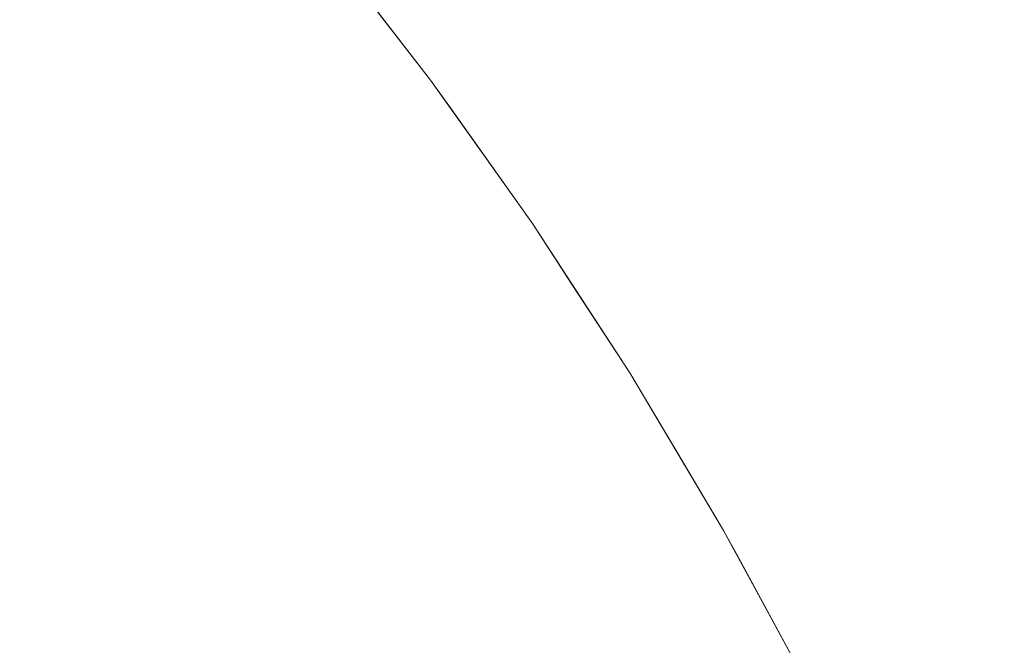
# Model space of a CAD drawing. Header units: centimetres. Extents: x -21.6 to 22.7, y 3.4 to 5.2.
# Tile 159 of 256: x -6.7392 to -6.7174, y 5.1542 to 5.1681. Entities that reach past the tile are written whole.
import ezdxf

# ---------------------------------------------------------------- set-up
doc = ezdxf.new("R2010")
doc.units = ezdxf.units.CM
doc.header["$LTSCALE"] = 2.54
doc.layers.add('Lucido design-1', color=7, linetype='Continuous')

# ---------------------------------------------------------------- blocks, each defined once
blk = doc.blocks.new('Gruppo-4-1')
at = {"color": 7, "linetype": 'Continuous', "lineweight": 9}
for points, invisible_edges in [([(22.630348, 5.170923, -1872.244803), (-21.503423, 5.170923, -1872.244803), (-21.503423, 5.167771, -1872.241786), (22.630348, 5.167771, -1872.241786)], 5), ([(-6.738514, 5.17023, -1872.946019), (-6.736965, 5.168464, -1872.946019), (-6.737528, 5.167767, -1872.948903), (-6.739062, 5.169515, -1872.948903)], 15), ([(-6.734465, 5.167847, -1872.940129), (-6.735985, 5.169675, -1872.940129), (-6.735572, 5.170186, -1872.93713), (-6.734041, 5.168345, -1872.93713)], 15), ([(-6.732663, 5.16996, -1872.918638), (-6.731154, 5.168048, -1872.918638), (-6.731244, 5.167948, -1872.921758), (-6.73275, 5.169858, -1872.921758)], 15), ([(-6.731154, 5.168048, -1872.918638), (-6.732663, 5.16996, -1872.918638), (-6.732438, 5.169752, -1872.915514)], 11), ([(-6.73275, 5.169858, -1872.921758), (-6.731244, 5.167948, -1872.921758), (-6.731392, 5.167783, -1872.924868), (-6.732895, 5.169688, -1872.924868)], 15), ([(-6.732438, 5.169752, -1872.915514), (-6.732438, 5.169752, -1872.715514), (-6.730099, 5.166721, -1872.715514), (-6.730099, 5.166721, -1872.915514)], 5), ([(-6.731073, 5.168081, -1872.71156), (-6.730099, 5.166721, -1872.715514), (-6.732438, 5.169752, -1872.715514)], 9), ([(-6.732438, 5.169752, -1872.915514), (-6.730099, 5.166721, -1872.915514), (-6.731154, 5.168048, -1872.918638)], 10), ([(-6.739062, 5.169515, -1872.948903), (-6.737528, 5.167767, -1872.948903), (-6.738139, 5.167012, -1872.95174), (-6.739656, 5.168741, -1872.95174)], 15), ([(-6.734942, 5.167288, -1872.943094), (-6.73645, 5.169101, -1872.943094), (-6.735985, 5.169675, -1872.940129), (-6.734465, 5.167847, -1872.940129)], 15), ([(-6.732895, 5.169688, -1872.924868), (-6.731392, 5.167783, -1872.924868), (-6.7316, 5.167553, -1872.927965), (-6.733097, 5.169451, -1872.927965)], 15), ([(-6.733097, 5.169451, -1872.927965), (-6.7316, 5.167553, -1872.927965), (-6.731865, 5.167257, -1872.931044), (-6.733356, 5.169148, -1872.931044)], 15), ([(-6.735471, 5.166668, -1872.946019), (-6.736965, 5.168464, -1872.946019), (-6.73645, 5.169101, -1872.943094), (-6.734942, 5.167288, -1872.943094)], 15), ([(-6.733356, 5.169148, -1872.931044), (-6.731865, 5.167257, -1872.931044), (-6.732188, 5.166898, -1872.934101), (-6.733671, 5.168778, -1872.934101)], 15), ([(-6.739656, 5.168741, -1872.95174), (-6.738139, 5.167012, -1872.95174), (-6.738795, 5.1662, -1872.954529), (-6.740294, 5.167908, -1872.954529)], 15), ([(-6.733671, 5.168778, -1872.934101), (-6.732188, 5.166898, -1872.934101), (-6.732568, 5.166476, -1872.93713), (-6.734041, 5.168345, -1872.93713)], 15), ([(-6.73605, 5.16599, -1872.948903), (-6.737528, 5.167767, -1872.948903), (-6.736965, 5.168464, -1872.946019), (-6.735471, 5.166668, -1872.946019)], 15), ([(-6.734041, 5.168345, -1872.93713), (-6.732568, 5.166476, -1872.93713), (-6.733003, 5.165993, -1872.940129), (-6.734465, 5.167847, -1872.940129)], 15), ([(-6.729796, 5.166014, -1872.921758), (-6.731244, 5.167948, -1872.921758), (-6.731154, 5.168048, -1872.918638), (-6.729705, 5.166111, -1872.918638)], 15), ([(-6.729705, 5.166111, -1872.918638), (-6.731154, 5.168048, -1872.918638), (-6.730099, 5.166721, -1872.915514)], 11), ([(-6.731073, 5.168081, -1872.71156), (-6.730919, 5.168081, -1872.707612), (-6.729472, 5.166143, -1872.707721), (-6.729624, 5.166143, -1872.711615)], 15), ([(-6.729624, 5.166143, -1872.711615), (-6.730099, 5.166721, -1872.715514), (-6.731073, 5.168081, -1872.71156)], 11), ([(-6.729219, 5.166143, -1872.703839), (-6.729472, 5.166143, -1872.707721), (-6.730919, 5.168081, -1872.707612), (-6.730663, 5.168081, -1872.703675)], 15), ([(-6.730663, 5.168081, -1872.703675), (-6.730306, 5.168081, -1872.699756), (-6.728867, 5.166143, -1872.699973), (-6.729219, 5.166143, -1872.703839)], 15), ([(-6.728416, 5.166143, -1872.69613), (-6.728867, 5.166143, -1872.699973), (-6.730306, 5.168081, -1872.699756), (-6.729848, 5.168081, -1872.695859)], 15), ([(-6.729848, 5.168081, -1872.695859), (-6.729292, 5.168081, -1872.691991), (-6.727867, 5.166143, -1872.692316), (-6.728416, 5.166143, -1872.69613)], 15), ([(-6.727222, 5.166143, -1872.688534), (-6.727867, 5.166143, -1872.692316), (-6.729292, 5.168081, -1872.691991), (-6.728638, 5.168081, -1872.688157)], 15), ([(-6.728638, 5.168081, -1872.688157), (-6.727888, 5.168081, -1872.684361), (-6.726482, 5.166143, -1872.684791), (-6.727222, 5.166143, -1872.688534)], 15), ([(-6.725651, 5.166143, -1872.681091), (-6.726482, 5.166143, -1872.684791), (-6.727888, 5.168081, -1872.684361), (-6.727045, 5.168081, -1872.68061)], 15), ([(-6.727045, 5.168081, -1872.68061), (-6.726111, 5.168081, -1872.676907), (-6.72473, 5.166143, -1872.67744), (-6.725651, 5.166143, -1872.681091)], 15), ([(-6.723721, 5.166143, -1872.673841), (-6.72473, 5.166143, -1872.67744), (-6.726111, 5.168081, -1872.676907), (-6.725088, 5.168081, -1872.673258)], 15), ([(-6.725088, 5.168081, -1872.673258), (-6.72398, 5.168081, -1872.669667), (-6.722628, 5.166143, -1872.670299), (-6.723721, 5.166143, -1872.673841)], 15), ([(-6.721453, 5.166143, -1872.666818), (-6.722628, 5.166143, -1872.670299), (-6.72398, 5.168081, -1872.669667), (-6.722788, 5.168081, -1872.666137)], 15), ([(-6.722788, 5.168081, -1872.666137), (-6.721517, 5.168081, -1872.662674), (-6.7202, 5.166143, -1872.663402), (-6.721453, 5.166143, -1872.666818)], 15), ([(-6.718871, 5.166143, -1872.660055), (-6.7202, 5.166143, -1872.663402), (-6.721517, 5.168081, -1872.662674), (-6.72017, 5.168081, -1872.659279)], 15), ([(-6.72017, 5.168081, -1872.659279), (-6.718749, 5.168081, -1872.655958), (-6.71747, 5.166143, -1872.656779), (-6.718871, 5.166143, -1872.660055)], 15), ([(-6.716, 5.166143, -1872.653577), (-6.71747, 5.166143, -1872.656779), (-6.718749, 5.168081, -1872.655958), (-6.717259, 5.168081, -1872.652712)], 15), ([(22.630348, 5.167771, -1872.241786), (-21.503423, 5.167771, -1872.241786), (-21.503423, 5.164491, -1872.23891), (22.630348, 5.164491, -1872.23891)], 5), ([(-6.740294, 5.167908, -1872.954529), (-6.738795, 5.1662, -1872.954529), (-6.739496, 5.165334, -1872.957266), (-6.740974, 5.16702, -1872.957266)], 15), ([(-6.736677, 5.165254, -1872.95174), (-6.738139, 5.167012, -1872.95174), (-6.737528, 5.167767, -1872.948903), (-6.73605, 5.16599, -1872.948903)], 15), ([(-6.734465, 5.167847, -1872.940129), (-6.733003, 5.165993, -1872.940129), (-6.733492, 5.165449, -1872.943094), (-6.734942, 5.167288, -1872.943094)], 15), ([(-6.730161, 5.16563, -1872.927965), (-6.7316, 5.167553, -1872.927965), (-6.731392, 5.167783, -1872.924868), (-6.729948, 5.165854, -1872.924868)], 15), ([(-6.729948, 5.165854, -1872.924868), (-6.731392, 5.167783, -1872.924868), (-6.731244, 5.167948, -1872.921758), (-6.729796, 5.166014, -1872.921758)], 15), ([(-6.730433, 5.165343, -1872.931044), (-6.731865, 5.167257, -1872.931044), (-6.7316, 5.167553, -1872.927965), (-6.730161, 5.16563, -1872.927965)], 15), ([(-6.734942, 5.167288, -1872.943094), (-6.733492, 5.165449, -1872.943094), (-6.734034, 5.164846, -1872.946019), (-6.735471, 5.166668, -1872.946019)], 15), ([(-6.730763, 5.164994, -1872.934101), (-6.732188, 5.166898, -1872.934101), (-6.731865, 5.167257, -1872.931044), (-6.730433, 5.165343, -1872.931044)], 15), ([(-6.737351, 5.164464, -1872.954529), (-6.738795, 5.1662, -1872.954529), (-6.738139, 5.167012, -1872.95174), (-6.736677, 5.165254, -1872.95174)], 15), ([(-6.731152, 5.164584, -1872.93713), (-6.732568, 5.166476, -1872.93713), (-6.732188, 5.166898, -1872.934101), (-6.730763, 5.164994, -1872.934101)], 15), ([(-6.735471, 5.166668, -1872.946019), (-6.734034, 5.164846, -1872.946019), (-6.734627, 5.164186, -1872.948903), (-6.73605, 5.16599, -1872.948903)], 15), ([(-6.730099, 5.166721, -1872.715514), (-6.727836, 5.163531, -1872.715514), (-6.727836, 5.163531, -1872.915514), (-6.729684, 5.166136, -1872.915514)], 10), ([(-6.729684, 5.166136, -1872.915514), (-6.730099, 5.166721, -1872.915514), (-6.730099, 5.166721, -1872.715514)], 10), ([(-6.728233, 5.164183, -1872.711667), (-6.727836, 5.163531, -1872.715514), (-6.730099, 5.166721, -1872.715514), (-6.729624, 5.166143, -1872.711615)], 13), ([(-6.730099, 5.166721, -1872.915514), (-6.729684, 5.166136, -1872.915514), (-6.729705, 5.166111, -1872.918638)], 10), ([(-6.731597, 5.164114, -1872.940129), (-6.733003, 5.165993, -1872.940129), (-6.732568, 5.166476, -1872.93713), (-6.731152, 5.164584, -1872.93713)], 15), ([(-6.738071, 5.163621, -1872.957266), (-6.739496, 5.165334, -1872.957266), (-6.738795, 5.1662, -1872.954529), (-6.737351, 5.164464, -1872.954529)], 15), ([(-6.73605, 5.16599, -1872.948903), (-6.734627, 5.164186, -1872.948903), (-6.735271, 5.163471, -1872.95174), (-6.736677, 5.165254, -1872.95174)], 15), ([(-6.732098, 5.163586, -1872.943094), (-6.733492, 5.165449, -1872.943094), (-6.733003, 5.165993, -1872.940129), (-6.731597, 5.164114, -1872.940129)], 15), ([(-6.729796, 5.166014, -1872.921758), (-6.728408, 5.164058, -1872.921758), (-6.728563, 5.163903, -1872.924868), (-6.729948, 5.165854, -1872.924868)], 15), ([(-6.729705, 5.166111, -1872.918638), (-6.728314, 5.164152, -1872.918638), (-6.728408, 5.164058, -1872.921758), (-6.729796, 5.166014, -1872.921758)], 15), ([(-6.729684, 5.166136, -1872.915514), (-6.727836, 5.163531, -1872.915514), (-6.728314, 5.164152, -1872.918638), (-6.729705, 5.166111, -1872.918638)], 14), ([(-6.729624, 5.166143, -1872.711615), (-6.729472, 5.166143, -1872.707721), (-6.728083, 5.164183, -1872.707825), (-6.728233, 5.164183, -1872.711667)], 15), ([(-6.727834, 5.164183, -1872.703995), (-6.728083, 5.164183, -1872.707825), (-6.729472, 5.166143, -1872.707721), (-6.729219, 5.166143, -1872.703839)], 15), ([(-6.729219, 5.166143, -1872.703839), (-6.728867, 5.166143, -1872.699973), (-6.727486, 5.164183, -1872.700182), (-6.727834, 5.164183, -1872.703995)], 15), ([(-6.727041, 5.164183, -1872.69639), (-6.727486, 5.164183, -1872.700182), (-6.728867, 5.166143, -1872.699973), (-6.728416, 5.166143, -1872.69613)], 15), ([(-6.728416, 5.166143, -1872.69613), (-6.727867, 5.166143, -1872.692316), (-6.7265, 5.164183, -1872.692627), (-6.727041, 5.164183, -1872.69639)], 15), ([(-6.725863, 5.164183, -1872.688896), (-6.7265, 5.164183, -1872.692627), (-6.727867, 5.166143, -1872.692316), (-6.727222, 5.166143, -1872.688534)], 15), ([(-6.727222, 5.166143, -1872.688534), (-6.726482, 5.166143, -1872.684791), (-6.725134, 5.164183, -1872.685203), (-6.725863, 5.164183, -1872.688896)], 15), ([(-6.724314, 5.164183, -1872.681553), (-6.725134, 5.164183, -1872.685203), (-6.726482, 5.166143, -1872.684791), (-6.725651, 5.166143, -1872.681091)], 15), ([(-6.725651, 5.166143, -1872.681091), (-6.72473, 5.166143, -1872.67744), (-6.723405, 5.164183, -1872.67795), (-6.724314, 5.164183, -1872.681553)], 15), ([(-6.72241, 5.164183, -1872.6744), (-6.723405, 5.164183, -1872.67795), (-6.72473, 5.166143, -1872.67744), (-6.723721, 5.166143, -1872.673841)], 15), ([(-6.723721, 5.166143, -1872.673841), (-6.722628, 5.166143, -1872.670299), (-6.721331, 5.164183, -1872.670905), (-6.72241, 5.164183, -1872.6744)], 15), ([(-6.720172, 5.164183, -1872.667471), (-6.721331, 5.164183, -1872.670905), (-6.722628, 5.166143, -1872.670299), (-6.721453, 5.166143, -1872.666818)], 15), ([(-6.721453, 5.166143, -1872.666818), (-6.7202, 5.166143, -1872.663402), (-6.718935, 5.164183, -1872.664101), (-6.720172, 5.164183, -1872.667471)], 15), ([(-6.717624, 5.164183, -1872.660798), (-6.718935, 5.164183, -1872.664101), (-6.7202, 5.166143, -1872.663402), (-6.718871, 5.166143, -1872.660055)], 15), ([(-6.718871, 5.166143, -1872.660055), (-6.71747, 5.166143, -1872.656779), (-6.716242, 5.164183, -1872.657566), (-6.717624, 5.164183, -1872.660798)], 15), ([(-6.714792, 5.164183, -1872.654408), (-6.716242, 5.164183, -1872.657566), (-6.71747, 5.166143, -1872.656779), (-6.716, 5.166143, -1872.653577)], 15), ([(-6.729948, 5.165854, -1872.924868), (-6.728563, 5.163903, -1872.924868), (-6.72878, 5.163685, -1872.927965), (-6.730161, 5.16563, -1872.927965)], 15), ([(-6.730161, 5.16563, -1872.927965), (-6.72878, 5.163685, -1872.927965), (-6.729058, 5.163407, -1872.931044), (-6.730433, 5.165343, -1872.931044)], 15), ([(-6.738833, 5.162727, -1872.959948), (-6.740238, 5.164416, -1872.959948), (-6.739496, 5.165334, -1872.957266), (-6.738071, 5.163621, -1872.957266)], 15), ([(-6.732653, 5.163, -1872.946019), (-6.734034, 5.164846, -1872.946019), (-6.733492, 5.165449, -1872.943094), (-6.732098, 5.163586, -1872.943094)], 15), ([(-6.730433, 5.165343, -1872.931044), (-6.729058, 5.163407, -1872.931044), (-6.729396, 5.163068, -1872.934101), (-6.730763, 5.164994, -1872.934101)], 15), ([(-6.736677, 5.165254, -1872.95174), (-6.735271, 5.163471, -1872.95174), (-6.735962, 5.162702, -1872.954529), (-6.737351, 5.164464, -1872.954529)], 15), ([(-6.730763, 5.164994, -1872.934101), (-6.729396, 5.163068, -1872.934101), (-6.729793, 5.162671, -1872.93713), (-6.731152, 5.164584, -1872.93713)], 15), ([(-6.733261, 5.162359, -1872.948903), (-6.734627, 5.164186, -1872.948903), (-6.734034, 5.164846, -1872.946019), (-6.732653, 5.163, -1872.946019)], 15), ([(22.630348, 5.164491, -1872.23891), (-21.503423, 5.164491, -1872.23891), (-21.503423, 5.161088, -1872.236179), (22.630348, 5.161088, -1872.236179)], 5), ([(-6.737351, 5.164464, -1872.954529), (-6.735962, 5.162702, -1872.954529), (-6.7367, 5.161882, -1872.957266), (-6.738071, 5.163621, -1872.957266)], 15), ([(-6.731152, 5.164584, -1872.93713), (-6.729793, 5.162671, -1872.93713), (-6.730249, 5.162215, -1872.940129), (-6.731597, 5.164114, -1872.940129)], 15), ([(-6.739637, 5.161785, -1872.962573), (-6.741021, 5.163449, -1872.962573), (-6.740238, 5.164416, -1872.959948), (-6.738833, 5.162727, -1872.959948)], 15), ([(-6.733919, 5.161664, -1872.95174), (-6.735271, 5.163471, -1872.95174), (-6.734627, 5.164186, -1872.948903), (-6.733261, 5.162359, -1872.948903)], 15), ([(-6.731597, 5.164114, -1872.940129), (-6.730249, 5.162215, -1872.940129), (-6.730761, 5.161702, -1872.943094), (-6.732098, 5.163586, -1872.943094)], 15), ([(-6.727236, 5.161933, -1872.924868), (-6.728563, 5.163903, -1872.924868), (-6.728408, 5.164058, -1872.921758), (-6.727077, 5.162084, -1872.921758)], 15), ([(-6.727077, 5.162084, -1872.921758), (-6.728408, 5.164058, -1872.921758), (-6.728314, 5.164152, -1872.918638), (-6.726982, 5.162175, -1872.918638)], 15), ([(-6.726982, 5.162175, -1872.918638), (-6.728314, 5.164152, -1872.918638), (-6.727836, 5.163531, -1872.915514)], 11), ([(-6.728233, 5.164183, -1872.711667), (-6.728083, 5.164183, -1872.707825), (-6.726753, 5.162205, -1872.707926), (-6.7269, 5.162205, -1872.711717)], 15), ([(-6.7269, 5.162205, -1872.711717), (-6.727836, 5.163531, -1872.715514), (-6.728233, 5.164183, -1872.711667)], 11), ([(-6.726507, 5.162205, -1872.704145), (-6.726753, 5.162205, -1872.707926), (-6.728083, 5.164183, -1872.707825), (-6.727834, 5.164183, -1872.703995)], 15), ([(-6.727834, 5.164183, -1872.703995), (-6.727486, 5.164183, -1872.700182), (-6.726164, 5.162205, -1872.700381), (-6.726507, 5.162205, -1872.704145)], 15), ([(-6.725724, 5.162205, -1872.696639), (-6.726164, 5.162205, -1872.700381), (-6.727486, 5.164183, -1872.700182), (-6.727041, 5.164183, -1872.69639)], 15), ([(-6.727041, 5.164183, -1872.69639), (-6.7265, 5.164183, -1872.692627), (-6.72519, 5.162205, -1872.692925), (-6.725724, 5.162205, -1872.696639)], 15), ([(-6.724562, 5.162205, -1872.689243), (-6.72519, 5.162205, -1872.692925), (-6.7265, 5.164183, -1872.692627), (-6.725863, 5.164183, -1872.688896)], 15), ([(-6.725863, 5.164183, -1872.688896), (-6.725134, 5.164183, -1872.685203), (-6.723842, 5.162205, -1872.685598), (-6.724562, 5.162205, -1872.689243)], 15), ([(-6.723032, 5.162205, -1872.681995), (-6.723842, 5.162205, -1872.685598), (-6.725134, 5.164183, -1872.685203), (-6.724314, 5.164183, -1872.681553)], 15), ([(-6.724314, 5.164183, -1872.681553), (-6.723405, 5.164183, -1872.67795), (-6.722135, 5.162205, -1872.67844), (-6.723032, 5.162205, -1872.681995)], 15), ([(-6.721153, 5.162205, -1872.674935), (-6.722135, 5.162205, -1872.67844), (-6.723405, 5.164183, -1872.67795), (-6.72241, 5.164183, -1872.6744)], 15), ([(-6.72241, 5.164183, -1872.6744), (-6.721331, 5.164183, -1872.670905), (-6.720089, 5.162205, -1872.671486), (-6.721153, 5.162205, -1872.674935)], 15), ([(-6.718945, 5.162205, -1872.668097), (-6.720089, 5.162205, -1872.671486), (-6.721331, 5.164183, -1872.670905), (-6.720172, 5.164183, -1872.667471)], 15), ([(-6.720172, 5.164183, -1872.667471), (-6.718935, 5.164183, -1872.664101), (-6.717724, 5.162205, -1872.664771), (-6.718945, 5.162205, -1872.668097)], 15), ([(-6.71643, 5.162205, -1872.661511), (-6.717724, 5.162205, -1872.664771), (-6.718935, 5.164183, -1872.664101), (-6.717624, 5.164183, -1872.660798)], 15), ([(-6.717624, 5.164183, -1872.660798), (-6.716242, 5.164183, -1872.657566), (-6.715066, 5.162205, -1872.658321), (-6.71643, 5.162205, -1872.661511)], 15), ([(-6.727457, 5.161723, -1872.927965), (-6.72878, 5.163685, -1872.927965), (-6.728563, 5.163903, -1872.924868), (-6.727236, 5.161933, -1872.924868)], 15), ([(-6.738071, 5.163621, -1872.957266), (-6.7367, 5.161882, -1872.957266), (-6.737481, 5.161013, -1872.959948), (-6.738833, 5.162727, -1872.959948)], 15), ([(-6.732098, 5.163586, -1872.943094), (-6.730761, 5.161702, -1872.943094), (-6.731328, 5.161134, -1872.946019), (-6.732653, 5.163, -1872.946019)], 15), ([(-6.727741, 5.161453, -1872.931044), (-6.729058, 5.163407, -1872.931044), (-6.72878, 5.163685, -1872.927965), (-6.727457, 5.161723, -1872.927965)], 15), ([(-6.734627, 5.160918, -1872.954529), (-6.735962, 5.162702, -1872.954529), (-6.735271, 5.163471, -1872.95174), (-6.733919, 5.161664, -1872.95174)], 15), ([(-6.728086, 5.161125, -1872.934101), (-6.729396, 5.163068, -1872.934101), (-6.729058, 5.163407, -1872.931044), (-6.727741, 5.161453, -1872.931044)], 15), ([(-6.727836, 5.163531, -1872.715514), (-6.725674, 5.160212, -1872.715514), (-6.725674, 5.160212, -1872.915514), (-6.726966, 5.162195, -1872.915514)], 10), ([(-6.726966, 5.162195, -1872.915514), (-6.727836, 5.163531, -1872.915514), (-6.727836, 5.163531, -1872.715514)], 10), ([(-6.725674, 5.160212, -1872.715514), (-6.727836, 5.163531, -1872.715514), (-6.7269, 5.162205, -1872.711717)], 10), ([(-6.727836, 5.163531, -1872.915514), (-6.726966, 5.162195, -1872.915514), (-6.726982, 5.162175, -1872.918638)], 10), ([(-6.732653, 5.163, -1872.946019), (-6.731328, 5.161134, -1872.946019), (-6.731949, 5.160512, -1872.948903), (-6.733261, 5.162359, -1872.948903)], 15), ([(-6.728492, 5.16074, -1872.93713), (-6.729793, 5.162671, -1872.93713), (-6.729396, 5.163068, -1872.934101), (-6.728086, 5.161125, -1872.934101)], 15), ([(-6.738833, 5.162727, -1872.959948), (-6.737481, 5.161013, -1872.959948), (-6.738306, 5.160096, -1872.962573), (-6.739637, 5.161785, -1872.962573)], 15), ([(-6.735382, 5.160121, -1872.957266), (-6.7367, 5.161882, -1872.957266), (-6.735962, 5.162702, -1872.954529), (-6.734627, 5.160918, -1872.954529)], 15), ([(-6.728956, 5.160298, -1872.940129), (-6.730249, 5.162215, -1872.940129), (-6.729793, 5.162671, -1872.93713), (-6.728492, 5.16074, -1872.93713)], 15), ([(-6.733261, 5.162359, -1872.948903), (-6.731949, 5.160512, -1872.948903), (-6.732622, 5.159838, -1872.95174), (-6.733919, 5.161664, -1872.95174)], 15), ([(-6.729479, 5.159801, -1872.943094), (-6.730761, 5.161702, -1872.943094), (-6.730249, 5.162215, -1872.940129), (-6.728956, 5.160298, -1872.940129)], 15), ([(-6.727077, 5.162084, -1872.921758), (-6.725804, 5.160095, -1872.921758), (-6.725966, 5.159949, -1872.924868), (-6.727236, 5.161933, -1872.924868)], 15), ([(-6.726982, 5.162175, -1872.918638), (-6.725707, 5.160183, -1872.918638), (-6.725804, 5.160095, -1872.921758), (-6.727077, 5.162084, -1872.921758)], 15), ([(-6.726966, 5.162195, -1872.915514), (-6.725674, 5.160212, -1872.915514), (-6.725707, 5.160183, -1872.918638), (-6.726982, 5.162175, -1872.918638)], 14), ([(-6.7269, 5.162205, -1872.711717), (-6.726753, 5.162205, -1872.707926), (-6.72548, 5.160212, -1872.708021), (-6.725626, 5.160212, -1872.711765)], 15), ([(-6.7269, 5.162205, -1872.711717), (-6.725626, 5.160212, -1872.711765), (-6.725674, 5.160212, -1872.715514)], 11), ([(-6.725237, 5.160212, -1872.704289), (-6.72548, 5.160212, -1872.708021), (-6.726753, 5.162205, -1872.707926), (-6.726507, 5.162205, -1872.704145)], 15), ([(-6.726507, 5.162205, -1872.704145), (-6.726164, 5.162205, -1872.700381), (-6.724898, 5.160212, -1872.700572), (-6.725237, 5.160212, -1872.704289)], 15), ([(-6.724464, 5.160212, -1872.696878), (-6.724898, 5.160212, -1872.700572), (-6.726164, 5.162205, -1872.700381), (-6.725724, 5.162205, -1872.696639)], 15), ([(-6.725724, 5.162205, -1872.696639), (-6.72519, 5.162205, -1872.692925), (-6.723936, 5.160212, -1872.69321), (-6.724464, 5.160212, -1872.696878)], 15), ([(-6.723316, 5.160212, -1872.689574), (-6.723936, 5.160212, -1872.69321), (-6.72519, 5.162205, -1872.692925), (-6.724562, 5.162205, -1872.689243)], 15), ([(-6.724562, 5.162205, -1872.689243), (-6.723842, 5.162205, -1872.685598), (-6.722606, 5.160212, -1872.685976), (-6.723316, 5.160212, -1872.689574)], 15), ([(-6.721806, 5.160212, -1872.682419), (-6.722606, 5.160212, -1872.685976), (-6.723842, 5.162205, -1872.685598), (-6.723032, 5.162205, -1872.681995)], 15), ([(-6.723032, 5.162205, -1872.681995), (-6.722135, 5.162205, -1872.67844), (-6.72092, 5.160212, -1872.678908), (-6.721806, 5.160212, -1872.682419)], 15), ([(-6.719951, 5.160212, -1872.675448), (-6.72092, 5.160212, -1872.678908), (-6.722135, 5.162205, -1872.67844), (-6.721153, 5.162205, -1872.674935)], 15), ([(-6.721153, 5.162205, -1872.674935), (-6.720089, 5.162205, -1872.671486), (-6.7189, 5.160212, -1872.672042), (-6.719951, 5.160212, -1872.675448)], 15), ([(-6.71777, 5.160212, -1872.668696), (-6.7189, 5.160212, -1872.672042), (-6.720089, 5.162205, -1872.671486), (-6.718945, 5.162205, -1872.668097)], 15), ([(-6.718945, 5.162205, -1872.668097), (-6.717724, 5.162205, -1872.664771), (-6.716565, 5.160212, -1872.665412), (-6.71777, 5.160212, -1872.668696)], 15), ([(-6.715287, 5.160212, -1872.662193), (-6.716565, 5.160212, -1872.665412), (-6.717724, 5.162205, -1872.664771), (-6.71643, 5.162205, -1872.661511)], 15), ([(-6.736182, 5.159277, -1872.959948), (-6.737481, 5.161013, -1872.959948), (-6.7367, 5.161882, -1872.957266), (-6.735382, 5.160121, -1872.957266)], 15), ([(-6.727236, 5.161933, -1872.924868), (-6.725966, 5.159949, -1872.924868), (-6.726192, 5.159745, -1872.927965), (-6.727457, 5.161723, -1872.927965)], 15), ([(-6.739637, 5.161785, -1872.962573), (-6.738306, 5.160096, -1872.962573), (-6.739171, 5.159135, -1872.965138), (-6.740481, 5.160796, -1872.965138)], 15), ([(-6.733919, 5.161664, -1872.95174), (-6.732622, 5.159838, -1872.95174), (-6.733346, 5.159113, -1872.954529), (-6.734627, 5.160918, -1872.954529)], 15), ([(-6.730058, 5.15925, -1872.946019), (-6.731328, 5.161134, -1872.946019), (-6.730761, 5.161702, -1872.943094), (-6.729479, 5.159801, -1872.943094)], 15), ([(-6.727457, 5.161723, -1872.927965), (-6.726192, 5.159745, -1872.927965), (-6.726481, 5.159484, -1872.931044), (-6.727741, 5.161453, -1872.931044)], 15), ([(-6.727741, 5.161453, -1872.931044), (-6.726481, 5.159484, -1872.931044), (-6.726833, 5.159167, -1872.934101), (-6.728086, 5.161125, -1872.934101)], 15), ([(22.630348, 5.161088, -1872.236179), (-21.503423, 5.161088, -1872.236179), (-21.503423, 5.15757, -1872.233599), (22.630348, 5.15757, -1872.233599)], 5), ([(-6.737026, 5.158386, -1872.962573), (-6.738306, 5.160096, -1872.962573), (-6.737481, 5.161013, -1872.959948), (-6.736182, 5.159277, -1872.959948)], 15), ([(-6.730692, 5.158648, -1872.948903), (-6.731949, 5.160512, -1872.948903), (-6.731328, 5.161134, -1872.946019), (-6.730058, 5.15925, -1872.946019)], 15), ([(-6.728086, 5.161125, -1872.934101), (-6.726833, 5.159167, -1872.934101), (-6.727246, 5.158793, -1872.93713), (-6.728492, 5.16074, -1872.93713)], 15), ([(-6.740481, 5.160796, -1872.965138), (-6.739171, 5.159135, -1872.965138), (-6.740074, 5.158131, -1872.967641), (-6.741361, 5.159764, -1872.967641)], 15), ([(-6.734627, 5.160918, -1872.954529), (-6.733346, 5.159113, -1872.954529), (-6.734118, 5.158341, -1872.957266), (-6.735382, 5.160121, -1872.957266)], 15), ([(-6.728492, 5.16074, -1872.93713), (-6.727246, 5.158793, -1872.93713), (-6.72772, 5.158366, -1872.940129), (-6.728956, 5.160298, -1872.940129)], 15), ([(-6.73138, 5.157994, -1872.95174), (-6.732622, 5.159838, -1872.95174), (-6.731949, 5.160512, -1872.948903), (-6.730692, 5.158648, -1872.948903)], 15), ([(-6.728956, 5.160298, -1872.940129), (-6.72772, 5.158366, -1872.940129), (-6.728253, 5.157885, -1872.943094), (-6.729479, 5.159801, -1872.943094)], 15), ([(-6.737912, 5.157452, -1872.965138), (-6.739171, 5.159135, -1872.965138), (-6.738306, 5.160096, -1872.962573), (-6.737026, 5.158386, -1872.962573)], 15), ([(-6.735382, 5.160121, -1872.957266), (-6.734118, 5.158341, -1872.957266), (-6.734936, 5.157521, -1872.959948), (-6.736182, 5.159277, -1872.959948)], 15), ([(-6.725966, 5.159949, -1872.924868), (-6.725804, 5.160095, -1872.921758), (-6.724588, 5.158093, -1872.921758), (-6.724753, 5.157952, -1872.924868)], 15), ([(-6.724489, 5.158178, -1872.918638), (-6.724588, 5.158093, -1872.921758), (-6.725804, 5.160095, -1872.921758), (-6.725707, 5.160183, -1872.918638)], 15), ([(-6.724489, 5.158178, -1872.918638), (-6.725707, 5.160183, -1872.918638), (-6.725674, 5.160212, -1872.915514)], 11), ([(-6.723589, 5.156711, -1872.915514), (-6.725674, 5.160212, -1872.915514), (-6.725674, 5.160212, -1872.715514), (-6.724473, 5.158196, -1872.715514)], 10), ([(-6.725674, 5.160212, -1872.715514), (-6.725626, 5.160212, -1872.711765), (-6.724408, 5.158206, -1872.711811)], 11), ([(-6.724408, 5.158206, -1872.711811), (-6.724473, 5.158196, -1872.715514), (-6.725674, 5.160212, -1872.715514)], 9), ([(-6.725674, 5.160212, -1872.915514), (-6.723589, 5.156711, -1872.915514), (-6.724489, 5.158178, -1872.918638)], 10), ([(-6.724408, 5.158206, -1872.711811), (-6.725626, 5.160212, -1872.711765), (-6.72548, 5.160212, -1872.708021), (-6.724264, 5.158206, -1872.708113)], 15), ([(-6.724264, 5.158206, -1872.708113), (-6.72548, 5.160212, -1872.708021), (-6.725237, 5.160212, -1872.704289), (-6.724024, 5.158206, -1872.704426)], 15), ([(-6.724024, 5.158206, -1872.704426), (-6.725237, 5.160212, -1872.704289), (-6.724898, 5.160212, -1872.700572), (-6.723689, 5.158206, -1872.700755)], 15), ([(-6.723689, 5.158206, -1872.700755), (-6.724898, 5.160212, -1872.700572), (-6.724464, 5.160212, -1872.696878), (-6.723261, 5.158206, -1872.697105)], 15), ([(-6.723261, 5.158206, -1872.697105), (-6.724464, 5.160212, -1872.696878), (-6.723936, 5.160212, -1872.69321), (-6.722739, 5.158206, -1872.693483)], 15), ([(-6.722739, 5.158206, -1872.693483), (-6.723936, 5.160212, -1872.69321), (-6.723316, 5.160212, -1872.689574), (-6.722127, 5.158206, -1872.689891)], 15), ([(-6.722127, 5.158206, -1872.689891), (-6.723316, 5.160212, -1872.689574), (-6.722606, 5.160212, -1872.685976), (-6.721425, 5.158206, -1872.686336)], 15), ([(-6.721425, 5.158206, -1872.686336), (-6.722606, 5.160212, -1872.685976), (-6.721806, 5.160212, -1872.682419), (-6.720635, 5.158206, -1872.682823)], 15), ([(-6.720635, 5.158206, -1872.682823), (-6.721806, 5.160212, -1872.682419), (-6.72092, 5.160212, -1872.678908), (-6.71976, 5.158206, -1872.679355)], 15), ([(-6.71976, 5.158206, -1872.679355), (-6.72092, 5.160212, -1872.678908), (-6.719951, 5.160212, -1872.675448), (-6.718802, 5.158206, -1872.675937)], 15), ([(-6.718802, 5.158206, -1872.675937), (-6.719951, 5.160212, -1872.675448), (-6.7189, 5.160212, -1872.672042), (-6.717764, 5.158206, -1872.672573)], 15), ([(-6.717764, 5.158206, -1872.672573), (-6.7189, 5.160212, -1872.672042), (-6.71777, 5.160212, -1872.668696), (-6.716648, 5.158206, -1872.669268)], 15), ([(-6.716648, 5.158206, -1872.669268), (-6.71777, 5.160212, -1872.668696), (-6.716565, 5.160212, -1872.665412), (-6.715458, 5.158206, -1872.666024)], 15), ([(-6.724753, 5.157952, -1872.924868), (-6.724983, 5.157755, -1872.927965), (-6.726192, 5.159745, -1872.927965), (-6.725966, 5.159949, -1872.924868)], 15), ([(-6.732118, 5.157292, -1872.954529), (-6.733346, 5.159113, -1872.954529), (-6.732622, 5.159838, -1872.95174), (-6.73138, 5.157994, -1872.95174)], 15), ([(-6.729479, 5.159801, -1872.943094), (-6.728253, 5.157885, -1872.943094), (-6.728844, 5.157352, -1872.946019), (-6.730058, 5.15925, -1872.946019)], 15), ([(-6.726481, 5.159484, -1872.931044), (-6.726192, 5.159745, -1872.927965), (-6.724983, 5.157755, -1872.927965), (-6.725278, 5.157503, -1872.931044)], 15), ([(-6.725278, 5.157503, -1872.931044), (-6.725636, 5.157196, -1872.934101), (-6.726833, 5.159167, -1872.934101), (-6.726481, 5.159484, -1872.931044)], 15), ([(-6.736182, 5.159277, -1872.959948), (-6.734936, 5.157521, -1872.959948), (-6.735799, 5.156657, -1872.962573), (-6.737026, 5.158386, -1872.962573)], 15), ([(-6.730058, 5.15925, -1872.946019), (-6.728844, 5.157352, -1872.946019), (-6.72949, 5.156769, -1872.948903), (-6.730692, 5.158648, -1872.948903)], 15), ([(-6.738836, 5.156477, -1872.967641), (-6.740074, 5.158131, -1872.967641), (-6.739171, 5.159135, -1872.965138), (-6.737912, 5.157452, -1872.965138)], 15), ([(-6.732906, 5.156543, -1872.957266), (-6.734118, 5.158341, -1872.957266), (-6.733346, 5.159113, -1872.954529), (-6.732118, 5.157292, -1872.954529)], 15), ([(-6.727246, 5.158793, -1872.93713), (-6.726833, 5.159167, -1872.934101), (-6.725636, 5.157196, -1872.934101), (-6.726057, 5.156835, -1872.93713)], 15), ([(-6.726057, 5.156835, -1872.93713), (-6.726539, 5.156422, -1872.940129), (-6.72772, 5.158366, -1872.940129), (-6.727246, 5.158793, -1872.93713)], 15), ([(-6.730692, 5.158648, -1872.948903), (-6.72949, 5.156769, -1872.948903), (-6.730191, 5.156137, -1872.95174), (-6.73138, 5.157994, -1872.95174)], 15), ([(-6.737026, 5.158386, -1872.962573), (-6.735799, 5.156657, -1872.962573), (-6.736704, 5.155751, -1872.965138), (-6.737912, 5.157452, -1872.965138)], 15), ([(-6.733742, 5.155749, -1872.959948), (-6.734936, 5.157521, -1872.959948), (-6.734118, 5.158341, -1872.957266), (-6.732906, 5.156543, -1872.957266)], 15), ([(-6.728253, 5.157885, -1872.943094), (-6.72772, 5.158366, -1872.940129), (-6.726539, 5.156422, -1872.940129), (-6.727082, 5.155957, -1872.943094)], 15), ([(-6.739798, 5.155462, -1872.97008), (-6.741013, 5.157087, -1872.97008), (-6.740074, 5.158131, -1872.967641), (-6.738836, 5.156477, -1872.967641)], 15), ([(-6.723328, 5.156163, -1872.918638), (-6.723429, 5.156081, -1872.921758), (-6.724588, 5.158093, -1872.921758), (-6.724489, 5.158178, -1872.918638)], 15), ([(-6.723328, 5.156163, -1872.918638), (-6.724489, 5.158178, -1872.918638), (-6.723589, 5.156711, -1872.915514)], 11), ([(-6.723589, 5.156711, -1872.715514), (-6.724473, 5.158196, -1872.715514), (-6.724408, 5.158206, -1872.711811)], 10), ([(-6.724473, 5.158196, -1872.715514), (-6.723589, 5.156711, -1872.715514), (-6.723589, 5.156711, -1872.915514)], 10), ([(-6.724408, 5.158206, -1872.711811), (-6.723247, 5.156191, -1872.711854), (-6.723589, 5.156711, -1872.715514)], 11), ([(-6.724264, 5.158206, -1872.708113), (-6.723104, 5.156191, -1872.7082), (-6.723247, 5.156191, -1872.711854), (-6.724408, 5.158206, -1872.711811)], 15), ([(-6.724024, 5.158206, -1872.704426), (-6.722867, 5.156191, -1872.704557), (-6.723104, 5.156191, -1872.7082), (-6.724264, 5.158206, -1872.708113)], 15), ([(-6.723689, 5.158206, -1872.700755), (-6.722537, 5.156191, -1872.700929), (-6.722867, 5.156191, -1872.704557), (-6.724024, 5.158206, -1872.704426)], 15), ([(-6.723261, 5.158206, -1872.697105), (-6.722113, 5.156191, -1872.697323), (-6.722537, 5.156191, -1872.700929), (-6.723689, 5.158206, -1872.700755)], 15), ([(-6.722739, 5.158206, -1872.693483), (-6.721598, 5.156191, -1872.693742), (-6.722113, 5.156191, -1872.697323), (-6.723261, 5.158206, -1872.697105)], 15), ([(-6.722127, 5.158206, -1872.689891), (-6.720992, 5.156191, -1872.690193), (-6.721598, 5.156191, -1872.693742), (-6.722739, 5.158206, -1872.693483)], 15), ([(-6.721425, 5.158206, -1872.686336), (-6.720299, 5.156191, -1872.68668), (-6.720992, 5.156191, -1872.690193), (-6.722127, 5.158206, -1872.689891)], 15), ([(-6.720635, 5.158206, -1872.682823), (-6.719518, 5.156191, -1872.683208), (-6.720299, 5.156191, -1872.68668), (-6.721425, 5.158206, -1872.686336)], 15), ([(-6.71976, 5.158206, -1872.679355), (-6.718654, 5.156191, -1872.679781), (-6.719518, 5.156191, -1872.683208), (-6.720635, 5.158206, -1872.682823)], 15), ([(-6.718802, 5.158206, -1872.675937), (-6.717707, 5.156191, -1872.676404), (-6.718654, 5.156191, -1872.679781), (-6.71976, 5.158206, -1872.679355)], 15), ([(-6.717764, 5.158206, -1872.672573), (-6.716681, 5.156191, -1872.67308), (-6.717707, 5.156191, -1872.676404), (-6.718802, 5.158206, -1872.675937)], 15), ([(-6.716648, 5.158206, -1872.669268), (-6.715579, 5.156191, -1872.669813), (-6.716681, 5.156191, -1872.67308), (-6.717764, 5.158206, -1872.672573)], 15), ([(-6.73138, 5.157994, -1872.95174), (-6.730191, 5.156137, -1872.95174), (-6.730944, 5.155457, -1872.954529), (-6.732118, 5.157292, -1872.954529)], 15), ([(-6.723596, 5.155945, -1872.924868), (-6.72383, 5.155755, -1872.927965), (-6.724983, 5.157755, -1872.927965), (-6.724753, 5.157952, -1872.924868)], 15), ([(-6.724753, 5.157952, -1872.924868), (-6.724588, 5.158093, -1872.921758), (-6.723429, 5.156081, -1872.921758), (-6.723596, 5.155945, -1872.924868)], 15), ([(-6.727082, 5.155957, -1872.943094), (-6.727683, 5.155442, -1872.946019), (-6.728844, 5.157352, -1872.946019), (-6.728253, 5.157885, -1872.943094)], 15), ([(-6.725278, 5.157503, -1872.931044), (-6.724983, 5.157755, -1872.927965), (-6.72383, 5.155755, -1872.927965), (-6.72413, 5.155511, -1872.931044)], 15), ([(22.630348, 5.15757, -1872.233599), (-21.503423, 5.15757, -1872.233599), (-21.503423, 5.153942, -1872.231175), (22.630348, 5.153942, -1872.231175)], 5), ([(-6.737912, 5.157452, -1872.965138), (-6.736704, 5.155751, -1872.965138), (-6.737649, 5.154805, -1872.967641), (-6.738836, 5.156477, -1872.967641)], 15), ([(-6.734622, 5.154912, -1872.962573), (-6.735799, 5.156657, -1872.962573), (-6.734936, 5.157521, -1872.959948), (-6.733742, 5.155749, -1872.959948)], 15), ([(-6.72413, 5.155511, -1872.931044), (-6.724494, 5.155215, -1872.934101), (-6.725636, 5.157196, -1872.934101), (-6.725278, 5.157503, -1872.931044)], 15), ([(-6.732118, 5.157292, -1872.954529), (-6.730944, 5.155457, -1872.954529), (-6.731747, 5.154732, -1872.957266), (-6.732906, 5.156543, -1872.957266)], 15), ([(-6.72949, 5.156769, -1872.948903), (-6.728844, 5.157352, -1872.946019), (-6.727683, 5.155442, -1872.946019), (-6.728342, 5.154878, -1872.948903)], 15), ([(-6.726057, 5.156835, -1872.93713), (-6.725636, 5.157196, -1872.934101), (-6.724494, 5.155215, -1872.934101), (-6.724923, 5.154867, -1872.93713)], 15), ([(-6.724923, 5.154867, -1872.93713), (-6.725413, 5.154468, -1872.940129), (-6.726539, 5.156422, -1872.940129), (-6.726057, 5.156835, -1872.93713)], 15), ([(-6.735546, 5.154034, -1872.965138), (-6.736704, 5.155751, -1872.965138), (-6.735799, 5.156657, -1872.962573), (-6.734622, 5.154912, -1872.962573)], 15), ([(-6.728342, 5.154878, -1872.948903), (-6.729055, 5.154267, -1872.95174), (-6.730191, 5.156137, -1872.95174), (-6.72949, 5.156769, -1872.948903)], 15), ([(-6.723589, 5.156711, -1872.715514), (-6.721606, 5.153059, -1872.715514), (-6.721606, 5.153059, -1872.915514), (-6.723303, 5.156186, -1872.915514)], 10), ([(-6.723303, 5.156186, -1872.915514), (-6.723589, 5.156711, -1872.915514), (-6.723589, 5.156711, -1872.715514)], 10), ([(-6.721606, 5.153059, -1872.715514), (-6.723589, 5.156711, -1872.715514), (-6.723247, 5.156191, -1872.711854), (-6.722141, 5.154168, -1872.711896)], 14), ([(-6.723589, 5.156711, -1872.915514), (-6.723303, 5.156186, -1872.915514), (-6.723328, 5.156163, -1872.918638)], 10), ([(-6.738836, 5.156477, -1872.967641), (-6.737649, 5.154805, -1872.967641), (-6.738631, 5.15382, -1872.97008), (-6.739798, 5.155462, -1872.97008)], 15), ([(-6.732906, 5.156543, -1872.957266), (-6.731747, 5.154732, -1872.957266), (-6.732599, 5.153963, -1872.959948), (-6.733742, 5.155749, -1872.959948)], 15), ([(-6.727082, 5.155957, -1872.943094), (-6.726539, 5.156422, -1872.940129), (-6.725413, 5.154468, -1872.940129), (-6.725965, 5.15402, -1872.943094)], 15), ([(-6.722222, 5.154142, -1872.918638), (-6.722324, 5.154063, -1872.921758), (-6.723429, 5.156081, -1872.921758), (-6.723328, 5.156163, -1872.918638)], 15), ([(-6.723328, 5.156163, -1872.918638), (-6.723303, 5.156186, -1872.915514), (-6.721606, 5.153059, -1872.915514), (-6.722222, 5.154142, -1872.918638)], 13), ([(-6.722141, 5.154168, -1872.711896), (-6.723247, 5.156191, -1872.711854), (-6.723104, 5.156191, -1872.7082), (-6.722, 5.154168, -1872.708283)], 15), ([(-6.722, 5.154168, -1872.708283), (-6.723104, 5.156191, -1872.7082), (-6.722867, 5.156191, -1872.704557), (-6.721766, 5.154168, -1872.704681)], 15), ([(-6.721766, 5.154168, -1872.704681), (-6.722867, 5.156191, -1872.704557), (-6.722537, 5.156191, -1872.700929), (-6.721439, 5.154168, -1872.701095)], 15), ([(-6.721439, 5.154168, -1872.701095), (-6.722537, 5.156191, -1872.700929), (-6.722113, 5.156191, -1872.697323), (-6.72102, 5.154168, -1872.697529)], 15), ([(-6.72102, 5.154168, -1872.697529), (-6.722113, 5.156191, -1872.697323), (-6.721598, 5.156191, -1872.693742), (-6.720511, 5.154168, -1872.69399)], 15), ([(-6.720511, 5.154168, -1872.69399), (-6.721598, 5.156191, -1872.693742), (-6.720992, 5.156191, -1872.690193), (-6.719912, 5.154168, -1872.690481)], 15), ([(-6.719912, 5.154168, -1872.690481), (-6.720992, 5.156191, -1872.690193), (-6.720299, 5.156191, -1872.68668), (-6.719226, 5.154168, -1872.687008)], 15), ([(-6.719226, 5.154168, -1872.687008), (-6.720299, 5.156191, -1872.68668), (-6.719518, 5.156191, -1872.683208), (-6.718455, 5.154168, -1872.683575)], 15), ([(-6.718455, 5.154168, -1872.683575), (-6.719518, 5.156191, -1872.683208), (-6.718654, 5.156191, -1872.679781), (-6.7176, 5.154168, -1872.680187)], 15), ([(-6.7176, 5.154168, -1872.680187), (-6.718654, 5.156191, -1872.679781), (-6.717707, 5.156191, -1872.676404), (-6.716664, 5.154168, -1872.676848)], 15), ([(-6.716664, 5.154168, -1872.676848), (-6.717707, 5.156191, -1872.676404), (-6.716681, 5.156191, -1872.67308), (-6.71565, 5.154168, -1872.673562)], 15), ([(-6.729822, 5.15361, -1872.954529), (-6.730944, 5.155457, -1872.954529), (-6.730191, 5.156137, -1872.95174), (-6.729055, 5.154267, -1872.95174)], 15), ([(-6.725965, 5.15402, -1872.943094), (-6.726577, 5.153522, -1872.946019), (-6.727683, 5.155442, -1872.946019), (-6.727082, 5.155957, -1872.943094)], 15), ([(-6.722495, 5.153931, -1872.924868), (-6.722733, 5.153748, -1872.927965), (-6.72383, 5.155755, -1872.927965), (-6.723596, 5.155945, -1872.924868)], 15), ([(-6.723596, 5.155945, -1872.924868), (-6.723429, 5.156081, -1872.921758), (-6.722324, 5.154063, -1872.921758), (-6.722495, 5.153931, -1872.924868)], 15), ([(-6.736511, 5.153117, -1872.967641), (-6.737649, 5.154805, -1872.967641), (-6.736704, 5.155751, -1872.965138), (-6.735546, 5.154034, -1872.965138)], 15), ([(-6.733742, 5.155749, -1872.959948), (-6.732599, 5.153963, -1872.959948), (-6.733497, 5.153153, -1872.962573), (-6.734622, 5.154912, -1872.962573)], 15), ([(-6.72413, 5.155511, -1872.931044), (-6.72383, 5.155755, -1872.927965), (-6.722733, 5.153748, -1872.927965), (-6.723037, 5.153513, -1872.931044)], 15), ([(-6.723037, 5.153513, -1872.931044), (-6.723407, 5.153228, -1872.934101), (-6.724494, 5.155215, -1872.934101), (-6.72413, 5.155511, -1872.931044)], 15), ([(-6.739798, 5.155462, -1872.97008), (-6.738631, 5.15382, -1872.97008), (-6.73965, 5.1528, -1872.972454), (-6.740794, 5.154411, -1872.972454)], 15), ([(-6.73064, 5.152909, -1872.957266), (-6.731747, 5.154732, -1872.957266), (-6.730944, 5.155457, -1872.954529), (-6.729822, 5.15361, -1872.954529)], 15), ([(-6.728342, 5.154878, -1872.948903), (-6.727683, 5.155442, -1872.946019), (-6.726577, 5.153522, -1872.946019), (-6.727247, 5.152978, -1872.948903)], 15), ([(-6.723842, 5.152892, -1872.93713), (-6.724923, 5.154867, -1872.93713), (-6.724494, 5.155215, -1872.934101), (-6.723407, 5.153228, -1872.934101)], 15), ([(-6.734622, 5.154912, -1872.962573), (-6.733497, 5.153153, -1872.962573), (-6.734439, 5.152303, -1872.965138), (-6.735546, 5.154034, -1872.965138)], 15), ([(-6.727247, 5.152978, -1872.948903), (-6.727972, 5.152388, -1872.95174), (-6.729055, 5.154267, -1872.95174), (-6.728342, 5.154878, -1872.948903)], 15), ([(-6.724341, 5.152508, -1872.940129), (-6.725413, 5.154468, -1872.940129), (-6.724923, 5.154867, -1872.93713), (-6.723842, 5.152892, -1872.93713)], 15), ([(-6.737514, 5.152163, -1872.97008), (-6.738631, 5.15382, -1872.97008), (-6.737649, 5.154805, -1872.967641), (-6.736511, 5.153117, -1872.967641)], 15), ([(-6.731508, 5.152167, -1872.959948), (-6.732599, 5.153963, -1872.959948), (-6.731747, 5.154732, -1872.957266), (-6.73064, 5.152909, -1872.957266)], 15), ([(-6.724902, 5.152075, -1872.943094), (-6.725965, 5.15402, -1872.943094), (-6.725413, 5.154468, -1872.940129), (-6.724341, 5.152508, -1872.940129)], 15), ([(-6.729055, 5.154267, -1872.95174), (-6.727972, 5.152388, -1872.95174), (-6.728752, 5.151754, -1872.954529), (-6.729822, 5.15361, -1872.954529)], 15), ([(-6.722, 5.154168, -1872.708283), (-6.720951, 5.152141, -1872.708362), (-6.72109, 5.152141, -1872.711936), (-6.722141, 5.154168, -1872.711896)], 15), ([(-6.722141, 5.154168, -1872.711896), (-6.72109, 5.152141, -1872.711936), (-6.721606, 5.153059, -1872.715514)], 11), ([(-6.721766, 5.154168, -1872.704681), (-6.720719, 5.152141, -1872.704799), (-6.720951, 5.152141, -1872.708362), (-6.722, 5.154168, -1872.708283)], 15), ([(-6.721439, 5.154168, -1872.701095), (-6.720395, 5.152141, -1872.701252), (-6.720719, 5.152141, -1872.704799), (-6.721766, 5.154168, -1872.704681)], 15), ([(-6.72102, 5.154168, -1872.697529), (-6.719981, 5.152141, -1872.697726), (-6.720395, 5.152141, -1872.701252), (-6.721439, 5.154168, -1872.701095)], 15), ([(-6.720511, 5.154168, -1872.69399), (-6.719478, 5.152141, -1872.694225), (-6.719981, 5.152141, -1872.697726), (-6.72102, 5.154168, -1872.697529)], 15), ([(-6.719912, 5.154168, -1872.690481), (-6.718886, 5.152141, -1872.690755), (-6.719478, 5.152141, -1872.694225), (-6.720511, 5.154168, -1872.69399)], 15), ([(-6.719226, 5.154168, -1872.687008), (-6.718207, 5.152141, -1872.68732), (-6.718886, 5.152141, -1872.690755), (-6.719912, 5.154168, -1872.690481)], 15), ([(-6.718455, 5.154168, -1872.683575), (-6.717444, 5.152141, -1872.683924), (-6.718207, 5.152141, -1872.68732), (-6.719226, 5.154168, -1872.687008)], 15), ([(-6.7176, 5.154168, -1872.680187), (-6.716599, 5.152141, -1872.680573), (-6.717444, 5.152141, -1872.683924), (-6.718455, 5.154168, -1872.683575)], 15), ([(-6.716664, 5.154168, -1872.676848), (-6.715673, 5.152141, -1872.677271), (-6.716599, 5.152141, -1872.680573), (-6.7176, 5.154168, -1872.680187)], 15)]:
    blk.add_3dface(points, dxfattribs=dict(at, invisible_edges=invisible_edges))
blk = doc.blocks.new('Gruppo-5-1')
at = {"color": 7}
blk.add_blockref('Gruppo-4-1', (0, 0), dxfattribs=at)

msp = doc.modelspace()

# ---------------------------------------------------------------- block references
at = {"layer": 'Lucido design-1', "color": 7}
msp.add_blockref('Gruppo-5-1', (0, 0), dxfattribs=at)

doc.saveas('drawing.dxf')
